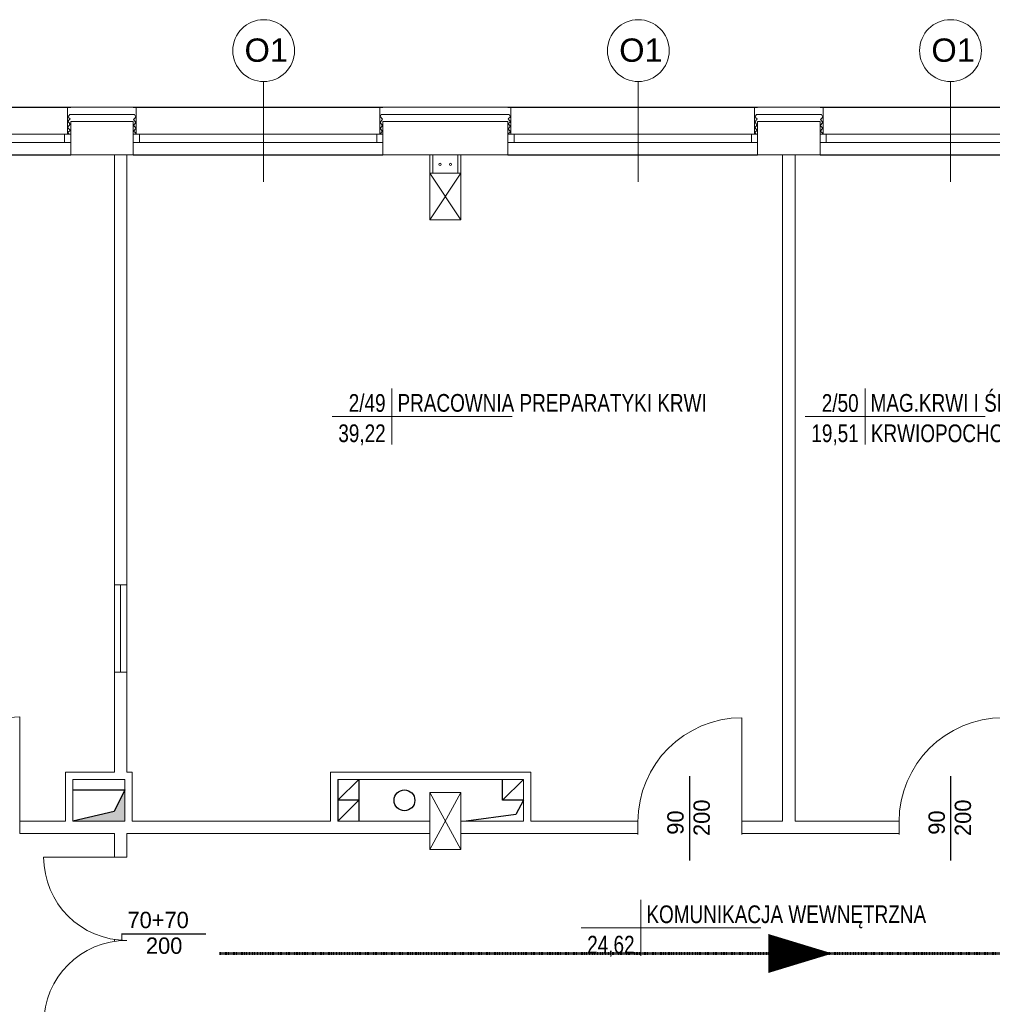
# Model space of a CAD drawing. Header units: millimetres. Extents: x 126553 to 403692, y -95821 to 38049.
# Tile 161 of 256: x 223207 to 224141, y 6788 to 7734. Entities that reach past the tile are written whole.
import ezdxf
from ezdxf.enums import TextEntityAlignment as Align

# ---------------------------------------------------------------- set-up
doc = ezdxf.new("R2010")
doc.units = ezdxf.units.MM
doc.linetypes.add('ACAD_ISO03W100', pattern=[30, 12, -18])
doc.linetypes.add('DASHDOT', pattern=[1, 0.5, -0.25, 0, -0.25])
for name, color, linetype, lineweight in [('docieplenie', 6, 'Continuous', 18), ('docieplenie zew.', 6, 'Continuous', 18), ('ewakaucja', 3, 'Continuous', 50), ('OKNA', 7, 'Continuous', 13), ('opisy', 7, 'Continuous', 18), ('PODCIĄG', 11, 'ACAD_ISO03W100', 0), ('ŚCIANY CIENKIE', 7, 'Continuous', 18), ('ŚCIANY GRUBE', 7, 'Continuous', 20)]:
    doc.layers.add(name, color=color, linetype=linetype, lineweight=lineweight)
doc.layers.add('KOMINY', color=94, linetype='Continuous', plot=False)
doc.layers.add('WIDOK', color=7, linetype='Continuous')
doc.styles.add('STYLE1', font='txt', dxfattribs={"width": 0.8})
doc.linetypes.add('ZIGZAG', pattern='A,0.0001,-0.2,[131,LTYPESHP.SHX,S=0.2,R=0,X=-0.2,Y=0],-0.4,[131,LTYPESHP.SHX,S=0.2,R=180,X=0.2,Y=0],-0.2', length=0.8001)

# ---------------------------------------------------------------- blocks, each defined once
blk = doc.blocks.new('METKA')
for p, q in [((0, 26.86), (0, -26.86)), ((-57.42, 0), (115.41, 0))]:
    blk.add_line(p, q)
at = {"layer": 'opisy', "style": 'STYLE1', "width": 0.8, "flags": 4}
for tag, p in [('NUMER', (-6.14, 4.47)), ('POWIERZCHNIA', (-6.04, -24.64))]:
    blk.add_attdef(tag, text='', height=17, dxfattribs=at).set_placement(p, align=Align.RIGHT)
for tag, p in [('NAZWA', (5.34, 4.56)), ('POSADZKA', (5.63, -24.66))]:
    blk.add_attdef(tag, p, '', height=17, dxfattribs=at)

msp = doc.modelspace()

# ---------------------------------------------------------------- hatches: boundary and pattern name
at = {"layer": 'KOMINY'}
msp.add_hatch(color=0, dxfattribs=at).paths.add_polyline_path([(223307.72505, 6993.67806), (223297.6052, 6972.90685), (223257.72505, 6963.67806), (223307.72505, 6963.67806)])

# ---------------------------------------------------------------- linework, layer by layer
at = {"layer": 'docieplenie', "color": 0}
for p, q in [((223678.72505, 7649.67806), (223678.72505, 7623.67806)), ((223255.25606, 7638.25925), (223252.98693, 7635.99174)), ((223252.98693, 7635.99174), (223255.25606, 7633.20884)), ((223254.74509, 7642.63343), (223253.07366, 7640.03448)), ((223253.07366, 7640.03448), (223255.25606, 7638.25925)), ((223318.43747, 7634.90022), (223315.9516, 7631.85707)), ((223318.43747, 7639.95064), (223316.16834, 7637.68313)), ((223316.16834, 7637.68313), (223318.43747, 7634.90022)), ((223317.16577, 7642.63343), (223318.43747, 7639.95064)), ((223552.72505, 7623.67806), (223552.72505, 7635.67806)), ((223914.74509, 7642.63343), (223913.07366, 7640.03448)), ((223913.07366, 7640.03448), (223915.25606, 7638.25925)), ((223915.25606, 7638.25925), (223913.12428, 7635.11468)), ((223913.12428, 7635.11468), (223915.40838, 7632.62937)), ((223978.43747, 7634.90022), (223975.9516, 7631.85707)), ((223978.43747, 7639.95064), (223976.16834, 7637.68313)), ((223976.16834, 7637.68313), (223978.43747, 7634.90022)), ((223977.16577, 7642.63343), (223978.43747, 7639.95064)), ((223255.25606, 7633.20884), (223252.77018, 7630.16569)), ((223252.77018, 7630.16569), (223255.29656, 7627.6454)), ((223255.47045, 7627.59961), (223253.02127, 7625.20308)), ((223315.9516, 7631.85707), (223318.47798, 7629.33678)), ((223318.47798, 7629.33678), (223315.97611, 7626.57629)), ((223315.97611, 7626.57629), (223318.47798, 7624.59707)), ((223678.18701, 7625.94523), (223676.11451, 7623.91644)), ((223676.18795, 7628.70249), (223678.18701, 7625.94523)), ((223915.47045, 7627.59961), (223913.02127, 7625.20308)), ((223915.40838, 7632.62937), (223913.12326, 7629.84313)), ((223913.12326, 7629.84313), (223915.47045, 7627.59961)), ((223975.9516, 7631.85707), (223978.47798, 7629.33678)), ((223978.47798, 7629.33678), (223975.97611, 7626.57629)), ((223975.97611, 7626.57629), (223978.47798, 7624.59707)), ((223253.02127, 7625.20308), (223254.04174, 7623.92839)), ((223318.47798, 7624.59707), (223317.74821, 7624.0241)), ((223913.02127, 7625.20308), (223914.04174, 7623.92839)), ((223978.47798, 7624.59707), (223977.74821, 7624.0241))]:
    msp.add_line(p, q, dxfattribs=at)
at = {"layer": 'docieplenie', "color": 0, "linetype": 'ZIGZAG'}
for p, q in [((223254.74509, 7642.63343), (223317.16577, 7642.63343)), ((223555.20659, 7638.13288), (223552.94993, 7634.73395)), ((223554.16381, 7642.64971), (223552.98265, 7640.6493)), ((223552.98265, 7640.6493), (223555.20659, 7638.13288)), ((223554.16381, 7642.64971), (223676.89615, 7642.64971)), ((223678.24797, 7640.34599), (223676.18795, 7638.22315)), ((223676.18795, 7638.22315), (223678.31239, 7635.39269)), ((223678.31239, 7635.39269), (223676.18795, 7633.65578)), ((223676.89615, 7642.64971), (223678.24797, 7640.34599)), ((223914.74509, 7642.63343), (223977.16577, 7642.63343)), ((223552.94993, 7634.73395), (223555.3752, 7632.08446)), ((223555.3752, 7632.08446), (223553.08582, 7629.20857)), ((223553.08582, 7629.20857), (223555.4405, 7626.65937)), ((223555.4405, 7626.65937), (223553.21657, 7624.11025)), ((223676.18795, 7633.65578), (223678.24797, 7631.21135)), ((223678.24797, 7631.21135), (223676.18795, 7628.70249))]:
    msp.add_line(p, q, dxfattribs=at)
at = {"layer": 'docieplenie', "color": 0, "lineweight": 0}
for points in [[(223206.72505, 6963.67806), (223206.72505, 7063.67806)], [(223900.72505, 6962.87417), (223900.72505, 7062.87417)], [(223309.72505, 6928.97967), (223229.72505, 6928.97967)]]:
    msp.add_lwpolyline(points, dxfattribs=at)
at = {"layer": 'docieplenie', "color": 0, "lineweight": 30}
for points in [[(223850.56407, 6925.86937), (223850.56407, 7006.73731)], [(224101.56407, 6925.86937), (224101.56407, 7006.73731)], [(223304.57837, 6855.32541), (223385.44631, 6855.32541)]]:
    msp.add_lwpolyline(points, dxfattribs=at)
at = {"layer": 'docieplenie', "color": 0, "lineweight": 0}
for centre, radius, start, end in [((223206.72505, 6963.67806), 100, 90, 180), ((223900.72505, 6962.87417), 100, 90, 180), ((224151.72505, 6962.87417), 100, 90, 180), ((223309.72505, 6928.97967), 80, 180, 270), ((223309.72505, 6768.97967), 80, 90, 180)]:
    msp.add_arc(centre, radius, start, end, dxfattribs=at)
at = {"layer": 'docieplenie zew.', "color": 0}
for p, q in [((223255.72505, 7649.67806), (223252.72505, 7649.67806)), ((223252.72505, 7649.67806), (223252.72505, 7623.67806)), ((223318.72505, 7649.67806), (223255.72505, 7649.67806)), ((223318.72505, 7635.67806), (223318.72505, 7649.67806)), ((223552.72505, 7623.67806), (223552.72505, 7649.67806)), ((223552.72505, 7635.67806), (223552.72505, 7649.67806)), ((223552.72505, 7649.67806), (223678.72505, 7649.67806)), ((223678.72505, 7649.67806), (223678.72505, 7623.67806)), ((223915.72505, 7649.67806), (223912.72505, 7649.67806)), ((223912.72505, 7649.67806), (223912.72505, 7623.67806)), ((223978.72505, 7649.67806), (223915.72505, 7649.67806)), ((223978.72505, 7635.67806), (223978.72505, 7649.67806)), ((223318.72505, 7623.67806), (223318.72505, 7635.67806)), ((223978.72505, 7623.67806), (223978.72505, 7635.67806)), ((223252.72505, 7623.67806), (223255.72505, 7623.67806)), ((223315.72505, 7623.67806), (223318.72505, 7623.67806)), ((223555.72505, 7623.67806), (223552.72505, 7623.67806)), ((223555.72505, 7623.67806), (223552.72505, 7623.67806)), ((223678.72505, 7623.67806), (223675.72505, 7623.67806)), ((223678.72505, 7623.67806), (223675.72505, 7623.67806)), ((223912.72505, 7623.67806), (223915.72505, 7623.67806)), ((223975.72505, 7623.67806), (223978.72505, 7623.67806))]:
    msp.add_line(p, q, dxfattribs=at)
at = {"layer": 'ewakaucja', "color": 3, "lineweight": 60}
msp.add_lwpolyline([(223987.65539, 6836.39072, 0, 37.5, 0), (223925.95215, 6836.39072, 37.5, 37.5, 0)], format="xyseb", dxfattribs=at)
at = {"layer": 'ewakaucja', "color": 3, "linetype": 'DASHDOT', "lineweight": 60}
msp.add_lwpolyline([(223398.65853, 6836.39072), (224421.88592, 6836.39072)], dxfattribs=at)
at = {"layer": 'KOMINY', "color": 0}
for p, q in [((223512.50238, 7003.67806), (223512.50238, 6963.67806)), ((223532.50238, 7003.67806), (223512.50238, 6983.67806)), ((223532.50238, 7003.67806), (223532.50238, 6963.67806)), ((223670.72505, 6983.67806), (223670.72505, 7003.67806)), ((223690.72505, 7003.67806), (223670.72505, 6983.67806)), ((223257.72505, 6993.67806), (223307.72505, 6993.67806)), ((223307.72505, 6993.67806), (223297.6052, 6972.90685)), ((223532.50238, 6983.67806), (223512.50238, 6983.67806)), ((223532.50238, 6983.67806), (223512.50238, 6963.67806)), ((223690.72505, 6983.67806), (223670.72505, 6983.67806)), ((223690.72505, 6983.67806), (223683.49847, 6970.05165)), ((223297.6052, 6972.90685), (223257.72505, 6963.67806)), ((223683.49847, 6970.05165), (223635.72505, 6963.67806))]:
    msp.add_line(p, q, dxfattribs=at)
msp.add_circle((223576.41585, 6983.5319), 10, dxfattribs=at)
at = {"layer": 'OKNA', "color": 0}
for p, q in [((223015.72505, 7623.67806), (223255.72505, 7623.67806)), ((223249.72505, 7615.67806), (223249.72505, 7623.67806)), ((223315.72505, 7623.67806), (223555.72505, 7623.67806)), ((223321.72505, 7615.67806), (223321.72505, 7623.67806)), ((223549.72505, 7615.67806), (223549.72505, 7623.67806)), ((223675.72505, 7623.67806), (223915.72505, 7623.67806)), ((223681.72505, 7615.67806), (223681.72505, 7623.67806)), ((223909.72505, 7615.67806), (223909.72505, 7623.67806)), ((223975.72505, 7623.67806), (224215.72505, 7623.67806)), ((223981.72505, 7615.67806), (223981.72505, 7623.67806)), ((223015.72505, 7615.67806), (223255.72505, 7615.67806)), ((223315.72505, 7615.67806), (223555.72505, 7615.67806)), ((223675.72505, 7615.67806), (223915.72505, 7615.67806)), ((223975.72505, 7615.67806), (224215.72505, 7615.67806)), ((223297.72505, 7190.67806), (223297.72505, 7106.67806)), ((223303.72505, 7190.67806), (223303.72505, 7106.67806)), ((223309.72505, 7190.67806), (223309.72505, 7106.67806))]:
    msp.add_line(p, q, dxfattribs=at)
at = {"layer": 'opisy', "color": 0}
for p, q in [((223441.10959, 7577.72403), (223441.10959, 7674.23679)), ((223801.10959, 7577.72403), (223801.10959, 7674.23679)), ((224101.10959, 7577.72403), (224101.10959, 7674.23679))]:
    msp.add_line(p, q, dxfattribs=at)
for centre in [(223441.10959, 7703.93704), (223801.10959, 7703.93704), (224101.10959, 7703.93704)]:
    msp.add_circle(centre, 29.70025, dxfattribs=at)
at = {"layer": 'PODCIĄG', "color": 0}
for p, q in [((223297.72505, 6849.88479), (223297.72505, 6848.07455)), ((223304.72505, 6855.32541), (223304.72505, 6848.82326))]:
    msp.add_line(p, q, dxfattribs=at)
at = {"layer": 'WIDOK', "color": 0}
for p, q in [((223015.72505, 7649.67806), (223255.72505, 7649.67806)), ((223315.72505, 7649.67806), (223555.72505, 7649.67806)), ((223675.72505, 7649.67806), (223915.72505, 7649.67806)), ((223975.72505, 7649.67806), (224215.72505, 7649.67806)), ((223015.72505, 7603.67806), (223255.72505, 7603.67806)), ((223315.72505, 7603.67806), (223555.72505, 7603.67806)), ((223675.72505, 7603.67806), (223915.72505, 7603.67806)), ((223975.72505, 7603.67806), (224215.72505, 7603.67806))]:
    msp.add_line(p, q, dxfattribs=at)
at = {"layer": 'ŚCIANY CIENKIE', "color": 0}
for p, q in [((223600.72505, 7586.17806), (223630.72505, 7541.17806)), ((223630.72505, 7586.17806), (223600.72505, 7541.17806)), ((223600.72505, 6991.17806), (223630.72505, 6936.17806)), ((223600.72505, 6936.17806), (223630.72505, 6991.17806))]:
    msp.add_line(p, q, dxfattribs=at)
at = {"layer": 'ŚCIANY GRUBE', "color": 0}
for p, q in [((223315.72505, 7635.67806), (223255.72505, 7635.67806)), ((223315.72505, 7635.67806), (223255.72505, 7635.67806)), ((223255.72505, 7635.67806), (223255.72505, 7603.67806)), ((223315.72505, 7635.67806), (223315.72505, 7603.67806)), ((223675.72505, 7635.67806), (223555.72505, 7635.67806)), ((223555.72505, 7635.67806), (223555.72505, 7603.67806)), ((223675.72505, 7635.67806), (223675.72505, 7603.67806)), ((223915.72505, 7635.67806), (223975.72505, 7635.67806)), ((223915.72505, 7603.67806), (223915.72505, 7635.67806)), ((223975.72505, 7635.67806), (223975.72505, 7603.67806)), ((223315.72505, 7603.67806), (223255.72505, 7603.67806)), ((223297.72505, 7190.67806), (223297.72505, 7603.67806)), ((223309.72505, 7190.67806), (223309.72505, 7603.67806)), ((223555.72505, 7603.67806), (223675.72505, 7603.67806)), ((223600.72505, 7586.17806), (223600.72505, 7603.67806)), ((223603.72505, 7586.17806), (223603.72505, 7603.67806)), ((223627.72505, 7586.17806), (223627.72505, 7603.67806)), ((223630.72505, 7586.17806), (223630.72505, 7603.67806)), ((223975.72505, 7603.67806), (223915.72505, 7603.67806)), ((223939.72505, 6963.67913), (223939.72505, 7603.67806)), ((223951.72505, 6963.67806), (223951.72505, 7603.67806)), ((223975.72505, 7603.67806), (223970.72505, 7603.67806)), ((223600.72505, 7541.17806), (223600.72505, 7586.17806)), ((223630.72505, 7586.17806), (223600.72505, 7586.17806)), ((223630.72505, 7586.17806), (223630.72505, 7541.17806)), ((223630.72505, 7541.17806), (223600.72505, 7541.17806)), ((223309.72505, 7190.67806), (223297.72505, 7190.67806)), ((223297.72505, 7010.67806), (223297.72505, 7106.67806)), ((223309.72505, 7106.67806), (223297.72505, 7106.67806)), ((223309.72505, 7010.67806), (223309.72505, 7106.67806)), ((223297.72505, 7010.67806), (223250.72505, 7010.67806)), ((223250.72505, 7010.67806), (223250.72505, 6963.67806)), ((223309.72505, 7010.67806), (223314.72505, 7010.67806)), ((223314.72505, 7010.67806), (223314.72505, 6963.67806)), ((223615.72505, 7010.67806), (223505.50238, 7010.67806)), ((223505.50238, 7010.67806), (223505.50238, 6963.67806)), ((223615.72505, 7010.67806), (223697.72505, 7010.67806)), ((223697.72505, 7010.67806), (223697.72505, 6963.67806)), ((223257.72505, 7003.67806), (223257.72505, 6963.67806)), ((223307.72505, 7003.67806), (223257.72505, 7003.67806)), ((223307.72505, 7003.67806), (223307.72505, 6963.67806)), ((223615.72505, 7003.67806), (223512.50238, 7003.67806)), ((223512.50238, 7003.67806), (223512.50238, 6963.67806)), ((223615.72505, 7003.67806), (223690.72505, 7003.67806)), ((223690.72505, 7003.67806), (223690.72505, 6963.67806)), ((223630.72505, 6991.17806), (223600.72505, 6991.17806)), ((223600.72505, 6936.17806), (223600.72505, 6991.17806)), ((223630.72505, 6991.17806), (223630.72505, 6936.17806)), ((223250.72505, 6963.67806), (223206.72505, 6963.67806)), ((223206.72505, 6951.67806), (223206.72505, 6963.67806)), ((223206.72505, 6963.67806), (223206.72505, 6951.67806)), ((223307.72505, 6963.67806), (223257.72505, 6963.67806)), ((223505.50238, 6963.67806), (223314.72505, 6963.67806)), ((223505.50238, 6963.67806), (223325.72505, 6963.67806)), ((223600.72505, 6963.67806), (223512.50238, 6963.67806)), ((223690.72505, 6963.67806), (223630.72505, 6963.67806)), ((223800.72505, 6963.67806), (223697.72505, 6963.67806)), ((223800.72505, 6963.67806), (223800.72505, 6951.67806)), ((223900.72505, 6963.68264), (223900.72505, 6951.67806)), ((223939.72505, 6963.67913), (223900.72505, 6963.68264)), ((224051.72505, 6963.67806), (223951.72505, 6963.67806)), ((224051.72505, 6963.67806), (224051.72505, 6951.67806)), ((223206.72505, 6962.39375), (223206.72505, 6951.67806)), ((223800.72505, 6950.87417), (223800.72505, 6962.87417)), ((223800.72505, 6962.87417), (223800.72505, 6950.87417)), ((223800.72505, 6962.87417), (223800.72505, 6951.67806)), ((223900.72505, 6950.87417), (223900.72505, 6962.87417)), ((223900.72505, 6962.87417), (223900.72505, 6950.87417)), ((223900.72505, 6961.58986), (223900.72505, 6950.87417)), ((224051.72505, 6950.87417), (224051.72505, 6962.87417)), ((224051.72505, 6962.87417), (224051.72505, 6950.87417)), ((224051.72505, 6962.87417), (224051.72505, 6951.67806)), ((223297.72505, 6951.67806), (223206.72505, 6951.67806)), ((223297.72505, 6936.17806), (223297.72505, 6951.67806)), ((223297.72505, 6951.67806), (223297.72505, 6928.97967)), ((223325.72505, 6951.67806), (223309.72505, 6951.67806)), ((223309.72505, 6936.17806), (223309.72505, 6951.67806)), ((223309.72505, 6928.97967), (223309.72505, 6951.67806)), ((223600.72505, 6951.67806), (223325.72505, 6951.67806)), ((223800.72505, 6951.67806), (223630.72505, 6951.67806)), ((224051.72505, 6951.67806), (223900.72505, 6951.67806)), ((223630.72505, 6936.17806), (223600.72505, 6936.17806))]:
    msp.add_line(p, q, dxfattribs=at)
for centre in [(223610.63939, 7594.62401), (223620.63939, 7594.62401)]:
    msp.add_circle(centre, 1.06853, dxfattribs=at)

# ---------------------------------------------------------------- block references
at = {"layer": 'opisy', "color": 0}
msp.add_blockref('METKA', (224018.95863, 7352.39628), dxfattribs=at).add_auto_attribs({'NAZWA': 'MAG.KRWI I ŚRODKÓW', 'POSADZKA': 'KRWIOPOCHODNYCH', 'NUMER': '2/50', 'POWIERZCHNIA': '19,51'})
ref = msp.add_blockref('METKA', (223564.41403, 7352.39628), dxfattribs=at)
ref.add_attrib('NAZWA', 'PRACOWNIA PREPARATYKI KRWI', (223569.75528, 7356.95527), dxfattribs={"height": 17, "style": 'STYLE1', "width": 0.8, "flags": 4})
ref.add_attrib('NUMER', '2/49', dxfattribs={"height": 17, "style": 'STYLE1', "width": 0.8, "flags": 4}).set_placement((223558.27158, 7356.86371), align=Align.RIGHT)
ref.add_attrib('POWIERZCHNIA', '39,22', dxfattribs={"height": 17, "style": 'STYLE1', "width": 0.8, "flags": 4}).set_placement((223558.37302, 7327.75851), align=Align.RIGHT)
ref = msp.add_blockref('METKA', (223803.56694, 6861.02849), dxfattribs=at)
ref.add_attrib('NAZWA', 'KOMUNIKACJA WEWNĘTRZNA', (223808.90819, 6865.58748), dxfattribs={"height": 17, "style": 'STYLE1', "width": 0.8, "flags": 4})
ref.add_attrib('POWIERZCHNIA', '24,62', dxfattribs={"height": 17, "style": 'STYLE1', "width": 0.8, "flags": 4}).set_placement((223797.52593, 6836.39072), align=Align.RIGHT)

# ---------------------------------------------------------------- texts
at = {"layer": 'opisy', "color": 0, "attachment_point": 1}
for s, insert, char_height, width in [('{\\fArial|b0|i0|c238|p34;O1}', (223422.7469, 7715.58552), 22.4, 15.9), ('{\\fArial|b0|i0|c238|p34;O1}', (223782.7469, 7715.58552), 22.4, 15.9), ('{\\fArial|b0|i0|c238|p34;O1}', (224082.7469, 7715.58552), 22.4, 15.9), ('{\\C1;70+70}', (223310.27537, 6876.43552), 15.68, 11.13), ('200', (223328.01851, 6851.76535), 15.68, 11.13)]:
    msp.add_mtext(s, dxfattribs=dict(at, insert=insert, char_height=char_height, width=width))
at = {"layer": 'opisy', "color": 0, "char_height": 15.68, "width": 11.13, "attachment_point": 1, "rotation": 90}
for s, insert in [('200', (223854.12412, 6949.3095)), ('200', (224105.12412, 6949.3095)), ('90', (223828.98114, 6950.49738)), ('90', (224079.98114, 6950.49738))]:
    msp.add_mtext(s, dxfattribs=dict(at, insert=insert))

doc.saveas('drawing.dxf')
